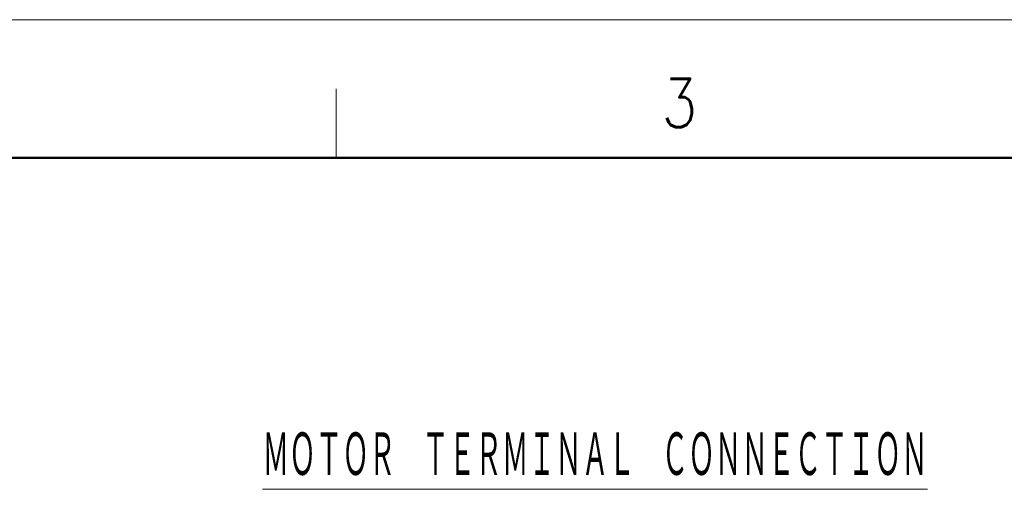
# Model space of a CAD drawing. Header units: millimetres. Extents: x 0 to 594, y 0 to 420.
# Tile 67 of 132: x 123 to 224, y 372 to 420. Entities that reach past the tile are written whole.
import ezdxf

# ---------------------------------------------------------------- set-up
doc = ezdxf.new("R2010")
doc.units = ezdxf.units.MM
doc.header["$LTSCALE"] = 0.257233
doc.layers.add('NoLayerName_001', color=7, linetype='Continuous')
doc.styles.get("Standard").update_dxf_attribs({"font": 'txt', "bigfont": 'extfont2'})

msp = doc.modelspace()

# ---------------------------------------------------------------- linework, layer by layer
at = {"layer": 'NoLayerName_001', "color": 7, "linetype": 'Continuous', "lineweight": 13}
msp.add_line((0, 420.0255), (593.9754, 420.0255), dxfattribs=at)
at = {"layer": 'NoLayerName_001', "color": 2, "linetype": 'Continuous', "lineweight": 13}
msp.add_line((155.565, 405.8832), (155.565, 412.9543), dxfattribs=at)
at = {"layer": 'NoLayerName_001', "color": 7, "linetype": 'Continuous', "lineweight": 50}
msp.add_line((35.3557, 405.8832), (579.8331, 405.8832), dxfattribs=at)

# ---------------------------------------------------------------- texts
at = {"layer": 'NoLayerName_001', "color": 2, "lineweight": 13, "insert": (188.8761, 409.0313), "char_height": 4.949795, "attachment_point": 7}
msp.add_mtext('\\A1;\\W0.8600;3', dxfattribs=at)
at = {"layer": 'NoLayerName_001', "color": 3, "lineweight": 13, "insert": (148.0405, 372.9922), "char_height": 4.949795, "attachment_point": 7}
msp.add_mtext('\\A1;\\W0.5000;\\LＭＯＴＯＲ\u3000ＴＥＲＭＩＮＡＬ\u3000ＣＯＮＮＥＣＴＩＯＮ\\l', dxfattribs=at)

doc.saveas('drawing.dxf')
